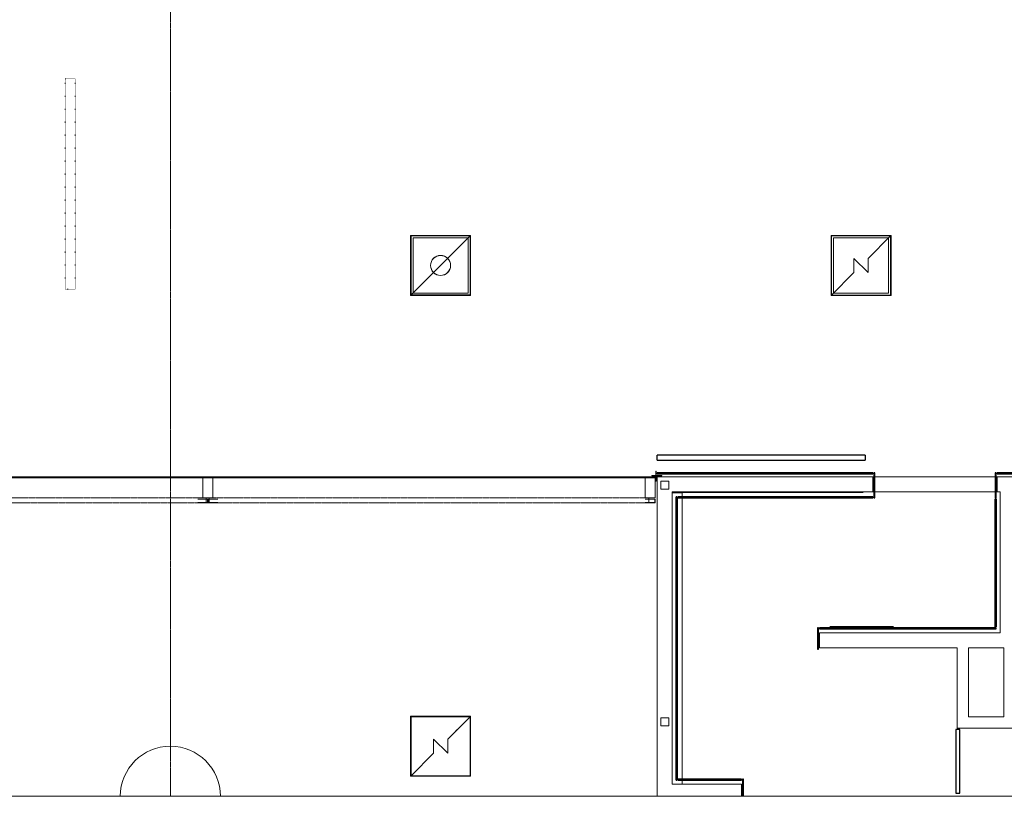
# Model space of a CAD drawing. Header units: millimetres. Extents: x 869791 to 957834, y 561000 to 598978.
# Tile 13 of 38: x 913136 to 922973, y 561000 to 568754. Entities that reach past the tile are written whole.
import ezdxf
from ezdxf.xclip import XClip

# ---------------------------------------------------------------- set-up
doc = ezdxf.new("R2010")
doc.units = ezdxf.units.MM
doc.header["$XCLIPFRAME"] = 2
for name, pattern in [('_T2 Dash', [6.35, 3.175, -3.175]), ('_T2 Grid Line', [22.225, 12.7, -3.175, 3.175, -3.175]), ('_T2 Overhead', [6.6, 4, -1, 0.6, -1]), ('Dash', [6.35, 3.175, -3.175]), ('Dot Signage', [2, 0, -1, 0, -1])]:
    doc.linetypes.add(name, pattern=pattern)
doc.layers.add('$AUDIT_BAD_LAYER1', color=7, linetype='Continuous')
for name, color, linetype, lineweight in [('0-1', 7, 'Continuous', 5), ('A2-1', 7, '_T2 Overhead', 5), ('A2-3', 7, 'Continuous', 9), ('A2-DOR-1', 7, '_T2 Overhead', 5), ('A2-DOR-3', 7, '_T2 Dash', 5), ('A222-1', 7, 'Continuous', 9), ('A222-3', 7, '_T2 Overhead', 5), ('A24', 7, 'Continuous', 5), ('A24-2', 7, 'Continuous', 9), ('A254', 7, 'Continuous', 5), ('A281-1-1', 7, '_T2 Overhead', 5), ('A822-1', 7, '_T2 Grid Line', 5), ('A852-TYNN', 7, 'Continuous', 5), ('A856-1', 7, '_T2 Overhead', 5), ('A864', 7, 'Continuous', 5), ('A864-1', 7, '_T2 Overhead', 5), ('Imports in Families', 7, 'Continuous', 5)]:
    doc.layers.add(name, color=color, linetype=linetype, lineweight=lineweight)
doc.layers.add('A856-2', color=7, linetype='Dot Signage', lineweight=5, true_color=0x232323)

# ---------------------------------------------------------------- blocks, each defined once
blk = doc.blocks.new('B222 - Betong - Sirkulær - B222 - Betong - ø1000 mm-38636697-19447-aa-tof-20-3000')
at = {"layer": 'A222-1'}
for start, end in [(360, 180), (180, 360)]:
    blk.add_arc((0, 0), 500, start, end, dxfattribs=at)
blk = doc.blocks.new('A232 - Gulvluke_Installasjonsgulv - A253 - Gulvluke - Installasjonsgulv-65412504-19447-aa-tof-20-3000')
at = {"layer": 'A864'}
for p, q in [((300, 300), (-300, 300)), ((-300, 300), (-300, -300)), ((300, -300), (300, 300)), ((-295, -295), (-295, 295)), ((-295, 295), (295, 295)), ((295, 295), (70.7, 70.7)), ((295, 295), (295, -295)), ((-70.7, 70.7), (-70.7, -70.7)), ((70.7, -70.7), (-70.7, 70.7)), ((70.7, -70.7), (70.7, 70.7)), ((-70.7, -70.7), (-295, -295)), ((295, -295), (-295, -295)), ((-300, -300), (300, -300))]:
    blk.add_line(p, q, dxfattribs=at)
blk = doc.blocks.new('A242 - kemmlit NiUU K vegger - A245 - SV-V01-54984914-19447-aa-tof-20-3000')
at = {"layer": '$AUDIT_BAD_LAYER1'}
for p, q in [((317.9, 0), (-317.9, 0)), ((-317.9, 0), (-317.9, -38)), ((317.9, -38), (317.9, 0)), ((-317.9, -38), (317.9, -38))]:
    blk.add_line(p, q, dxfattribs=at)
blk = doc.blocks.new('B222 - HUP - B222 - HUP - 200 x 100 x 8-V317-19447-aa-tof-20-3000')
at = {"layer": 'A222-1'}
for p, q in [((-50, 100), (50, 100)), ((-50, -100), (-50, 100)), ((-50, -100), (-50, 100)), ((-50, 100), (50, 100)), ((50, 100), (50, -100)), ((50, 100), (50, -100)), ((50, -100), (-50, -100)), ((50, -100), (-50, -100))]:
    blk.add_line(p, q, dxfattribs=at)
blk = doc.blocks.new('B222 - HUP - B222 - HUP - 200 x 100 x 8-61912829-19447-aa-tof-20-3000')
at = {"layer": 'A222-1'}
for p, q in [((-50, 100), (50, 100)), ((-50, -100), (-50, 100)), ((-50, -100), (-50, 100)), ((-50, 100), (50, 100)), ((50, 100), (50, -100)), ((50, 100), (50, -100)), ((50, -100), (-50, -100)), ((50, -100), (-50, -100))]:
    blk.add_line(p, q, dxfattribs=at)
blk = doc.blocks.new('B222 - HUP - B222 - HUP - 80 x 80 x 6_3 mm-61478675-19447-aa-tof-20-3000')
at = {"layer": 'A222-1'}
for p, q in [((-40, 40), (40, 40)), ((-40, -40), (-40, 40)), ((-40, -40), (-40, 40)), ((-40, 40), (40, 40)), ((40, 40), (40, -40)), ((40, 40), (40, -40)), ((40, -40), (-40, -40)), ((40, -40), (-40, -40))]:
    blk.add_line(p, q, dxfattribs=at)
blk = doc.blocks.new('System Panel - A245 - KL-S01 - Veggkledning metallplate sokkel - IGK - 10mm-55057269-19447-aa-tof-20-3000')
at = {"layer": '$AUDIT_BAD_LAYER1'}
for p, q in [((-638.8, 0), (638.8, 0)), ((-638.8, 0), (-638.8, -10)), ((638.8, -10), (-638.8, -10)), ((638.8, 0), (638.8, -10))]:
    blk.add_line(p, q, dxfattribs=at)
blk = doc.blocks.new('System Panel - A245 - KL-S01 - Veggkledning metallplate sokkel - IGK - 10mm-60278323-19447-aa-tof-20-3000')
at = {"layer": '$AUDIT_BAD_LAYER1'}
for p, q in [((-883, 0), (0, 0)), ((-883, 0), (-883, -10)), ((0, 0), (883, 0)), ((0, 0), (0, -10)), ((0, 0), (0, -10)), ((883, 0), (883, -10)), ((0, -10), (-883, -10)), ((883, -10), (0, -10))]:
    blk.add_line(p, q, dxfattribs=at)
blk = doc.blocks.new('System Panel - A245 - KL-S01 - Veggkledning metallplate sokkel - IGK - 10mm-55057247-19447-aa-tof-20-3000')
at = {"layer": '$AUDIT_BAD_LAYER1'}
for p, q in [((-1413.9, 10), (21.6, 10)), ((-1413.9, 10), (-1413.9, 0)), ((21.6, 10), (1413.9, 10)), ((21.6, 10), (21.6, 0)), ((21.6, 10), (21.6, 0)), ((1413.9, 10), (1413.9, 0)), ((21.6, 0), (-1413.9, 0)), ((1413.9, 0), (21.6, 0))]:
    blk.add_line(p, q, dxfattribs=at)
blk = doc.blocks.new('System Panel - A245 - KL-S01 - Veggkledning metallplate sokkel - IGK - 10mm-55057243-19447-aa-tof-20-3000')
at = {"layer": '$AUDIT_BAD_LAYER1'}
for p, q in [((106.25, 0), (-106.25, 0)), ((-106.25, 0), (-106.25, -10)), ((106.25, -10), (106.25, 0)), ((-106.25, -10), (106.25, -10))]:
    blk.add_line(p, q, dxfattribs=at)
blk = doc.blocks.new('System Panel - A245 - KL-S01 - Veggkledning metallplate sokkel - IGK - 10mm-53255808-19447-aa-tof-20-3000')
at = {"layer": '$AUDIT_BAD_LAYER1'}
for p, q in [((124.9, 10), (-124.9, 10)), ((-124.9, 10), (-124.9, 0)), ((124.9, 0), (124.9, 10)), ((-124.9, 0), (124.9, 0))]:
    blk.add_line(p, q, dxfattribs=at)
blk = doc.blocks.new('System Panel - A245 - KL-S01 - Veggkledning metallplate sokkel - IGK - 10mm-53255792-19447-aa-tof-20-3000')
at = {"layer": '$AUDIT_BAD_LAYER1'}
for p, q in [((124.9, 0), (-124.9, 0)), ((-124.9, 0), (-124.9, -10)), ((-124.9, -10), (124.9, -10)), ((124.9, -10), (124.9, 0))]:
    blk.add_line(p, q, dxfattribs=at)
blk = doc.blocks.new('System Panel - A245 - KL-S01 - Veggkledning metallplate sokkel - IGK - 10mm-55057235-19447-aa-tof-20-3000')
at = {"layer": '$AUDIT_BAD_LAYER1'}
for p, q in [((106.25, 10), (-106.25, 10)), ((-106.25, 10), (-106.25, 0)), ((-106.25, 0), (106.25, 0)), ((106.25, 0), (106.25, 10))]:
    blk.add_line(p, q, dxfattribs=at)
blk = doc.blocks.new('System Panel - A245 - KL-G07_2 - Veggkledning glasspanel-55055440-19447-aa-tof-20-3000')
at = {"layer": '$AUDIT_BAD_LAYER1'}
for p, q in [((717.7, 10), (-717.7, 10)), ((-717.7, 10), (-717.7, 0)), ((717.7, 0), (717.7, 10)), ((-717.7, 0), (717.7, 0))]:
    blk.add_line(p, q, dxfattribs=at)
blk = doc.blocks.new('System Panel - A245 - KL-G07_2 - Veggkledning glasspanel-55057249-19447-aa-tof-20-3000')
at = {"layer": '$AUDIT_BAD_LAYER1'}
for p, q in [((696.2, 10), (-696.2, 10)), ((-696.2, 10), (-696.2, 0)), ((696.2, 0), (696.2, 10)), ((-696.2, 0), (696.2, 0))]:
    blk.add_line(p, q, dxfattribs=at)
blk = doc.blocks.new('System Panel - A245 - KL-S01 - Veggkledning metallplate sokkel - IGK - 10mm-60253555-19447-aa-tof-20-3000')
at = {"layer": '$AUDIT_BAD_LAYER1'}
for p, q in [((-973, 10), (0, 10)), ((-973, 10), (-973, 0)), ((0, 0), (-973, 0)), ((0, 10), (973, 10)), ((0, 10), (0, 0)), ((0, 10), (0, 0)), ((973, 0), (0, 0)), ((973, 10), (973, 0))]:
    blk.add_line(p, q, dxfattribs=at)
blk = doc.blocks.new('System Panel - A245 - KL-G07_2 - Veggkledning glasspanel-60253554-19447-aa-tof-20-3000')
at = {"layer": '$AUDIT_BAD_LAYER1'}
for p, q in [((486.5, 10), (-486.5, 10)), ((-486.5, 10), (-486.5, 0)), ((-486.5, 0), (486.5, 0)), ((486.5, 0), (486.5, 10))]:
    blk.add_line(p, q, dxfattribs=at)
blk = doc.blocks.new('System Panel - A245 - KL-G07_2 - Veggkledning glasspanel-60278322-19447-aa-tof-20-3000')
at = {"layer": '$AUDIT_BAD_LAYER1'}
for p, q in [((441.5, 0), (-441.5, 0)), ((-441.5, 0), (-441.5, -10)), ((441.5, -10), (441.5, 0)), ((-441.5, -10), (441.5, -10))]:
    blk.add_line(p, q, dxfattribs=at)
blk = doc.blocks.new('System Panel - A245 - KL-G07_2 - Veggkledning glasspanel-55057271-19447-aa-tof-20-3000')
at = {"layer": '$AUDIT_BAD_LAYER1'}
for p, q in [((638.8, 0), (-638.8, 0)), ((-638.8, 0), (-638.8, -10)), ((638.8, -10), (638.8, 0)), ((-638.8, -10), (638.8, -10))]:
    blk.add_line(p, q, dxfattribs=at)
blk = doc.blocks.new('System Panel - A245 - KL-S01 - Veggkledning metallplate sokkel - IGK - 10mm-60253801-19447-aa-tof-20-3000')
at = {"layer": '$AUDIT_BAD_LAYER1'}
for p, q in [((-1077.5, 0), (0, 0)), ((-1077.5, 0), (-1077.5, -10)), ((0, 0), (1077.5, 0)), ((0, 0), (0, -10)), ((0, 0), (0, -10)), ((1077.5, 0), (1077.5, -10)), ((0, -10), (-1077.5, -10)), ((1077.5, -10), (0, -10))]:
    blk.add_line(p, q, dxfattribs=at)
blk = doc.blocks.new('System Panel - A245 - KL-S01 - Veggkledning metallplate sokkel - IGK - 10mm-55057277-19447-aa-tof-20-3000')
at = {"layer": '$AUDIT_BAD_LAYER1'}
for p, q in [((-316, 0), (316, 0)), ((-316, 0), (-316, -10)), ((316, -10), (-316, -10)), ((316, 0), (316, -10))]:
    blk.add_line(p, q, dxfattribs=at)
blk = doc.blocks.new('System Panel - A245 - KL-G07_2 - Veggkledning glasspanel-55057279-19447-aa-tof-20-3000')
at = {"layer": '$AUDIT_BAD_LAYER1'}
for p, q in [((316, 0), (-316, 0)), ((-316, 0), (-316, -10)), ((-316, -10), (316, -10)), ((316, -10), (316, 0))]:
    blk.add_line(p, q, dxfattribs=at)
blk = doc.blocks.new('System Panel - A245 - KL-G07_1 - Veggkledning glasspanel-60253803-19447-aa-tof-20-3000')
at = {"layer": '$AUDIT_BAD_LAYER1'}
for p, q in [((538.75, 0), (-538.75, 0)), ((-538.75, 0), (-538.75, -10)), ((538.75, -10), (538.75, 0)), ((-538.75, -10), (538.75, -10))]:
    blk.add_line(p, q, dxfattribs=at)
blk = doc.blocks.new('System Panel - A245 - KL-S01 - Veggkledning metallplate sokkel - IGK - 10mm-55328333-19447-aa-tof-20-3000')
at = {"layer": '$AUDIT_BAD_LAYER1'}
for p, q in [((-455.5, 0), (455.5, 0)), ((-455.5, 0), (-455.5, -10)), ((455.5, 0), (455.5, -10)), ((455.5, -10), (-455.5, -10))]:
    blk.add_line(p, q, dxfattribs=at)
blk = doc.blocks.new('System Panel - A245 - KL-G07_1 - Veggkledning glasspanel-55328434-19447-aa-tof-20-3000')
at = {"layer": '$AUDIT_BAD_LAYER1'}
for p, q in [((455.5, 0), (-455.5, 0)), ((-455.5, 0), (-455.5, -10)), ((455.5, -10), (455.5, 0)), ((-455.5, -10), (455.5, -10))]:
    blk.add_line(p, q, dxfattribs=at)
blk = doc.blocks.new('A275 - Lysskilt Pendel-Tak 3stk - A275 - LS-PT Trippel 2100x300mm-59687186-19447-aa-tof-20-3000')
at = {"layer": 'A856-2'}
for p, q in [((1050, 50), (-1050, 50)), ((-1050, 50), (-1050, -50)), ((1050, -50), (1050, 50)), ((1050, -50), (-1050, -50)), ((-1050, -50), (1050, -50))]:
    blk.add_line(p, q, dxfattribs=at)
blk = doc.blocks.new('A222 - Ekstrudert Aluminiumsprofil - Hjørneprofil - Hel - A222 - Ekstrudert Aluminiumsprofil-43369505-19447-aa-tof-20-3000')
at = {"layer": 'A222-1'}
for p, q in [((14, 19), (-40, 19)), ((-40, 19), (-40, 15)), ((-40, 15), (15, 15)), ((16, 60), (15, 60)), ((15, 60), (15, 20)), ((15, 15), (15, -40)), ((19, 20), (19, 57)), ((19, -40), (19, 14)), ((57, 19), (20, 19)), ((20, 15), (60, 15)), ((60, 15), (60, 16)), ((15, -40), (19, -40))]:
    blk.add_line(p, q, dxfattribs=at)
for centre, radius, start, end in [((14, 20), 0.983, 270, 0), ((16, 57), 2.95, 360, 90), ((20, 20), 0.999, 180, 270), ((20, 14), 1.03, 90, 180), ((57, 16), 2.99, 360, 90)]:
    blk.add_arc(centre, radius, start, end, dxfattribs=at)
blk = doc.blocks.new('A240 - PN_Herrer Høyre - PN_HERRER_dwg-V350-19447-aa-tof-20-3000')
at = {"layer": 'Imports in Families'}
for p, q in [((6603.2, 0), (6596.5, 0)), ((6596.5, 0), (6674, 0)), ((7220.7, 0), (7166.2, 0)), ((7232.7, 0), (7220.7, 0)), ((6798.4, 0), (6603.2, 0))]:
    blk.add_line(p, q, dxfattribs=at)
at = {"layer": 'Imports in Families', "flags": 128}
for points in [[(6798.4, 0), (6648.2, 0), (6832.8, 0), (6935.4, 0), (6935.7, 0), (7039.4, 0), (7224.4, 0), (7069.1, 0)], [(6674, 0), (6674.9, 0), (6675.8, 0), (6676.6, 0), (6677.4, 0), (6678.2, 0), (6679, 0), (6679.8, 0), (6680.5, 0), (6682, 0), (6683.5, 0), (6684.9, 0), (6686.3, 0), (6687.6, 0), (6689, 0), (6691.7, 0), (6697.2, 0), (6798.4, 0)], [(7069.1, 0), (7114.5, 0), (7113.9, 0), (7113.9, 0), (7114, 0), (7114.1, 0), (7114.2, 0), (7114.3, 0), (7114.5, 0), (7114.7, 0), (7114.9, 0), (7115.2, 0), (7115.5, 0), (7115.8, 0), (7116.1, 0), (7116.5, 0), (7116.8, 0), (7117.3, 0), (7117.7, 0), (7118.2, 0), (7118.7, 0), (7119.2, 0), (7119.7, 0), (7120.3, 0), (7120.9, 0), (7121.5, 0), (7122.1, 0), (7122.8, 0), (7123.5, 0), (7124.2, 0), (7124.9, 0), (7125.7, 0), (7126.5, 0), (7127.3, 0), (7128.1, 0), (7129, 0), (7129.8, 0), (7130.7, 0), (7131.7, 0), (7132.6, 0), (7133.6, 0), (7134.5, 0), (7135.5, 0), (7136.6, 0), (7137.6, 0), (7138.7, 0), (7139.8, 0), (7140.9, 0), (7142, 0), (7143.1, 0), (7144.3, 0), (7145.5, 0), (7146.7, 0), (7147.9, 0), (7149.2, 0), (7150.4, 0), (7151.7, 0), (7153, 0), (7154.3, 0), (7155.6, 0), (7157, 0), (7158.3, 0), (7159.7, 0), (7161.1, 0), (7162.5, 0), (7164, 0), (7165.4, 0), (7166.9, 0), (7168.4, 0), (7170, 0), (7171.5, 0), (7173, 0), (7174.5, 0), (7176, 0), (7177.4, 0), (7178.9, 0), (7180.4, 0), (7181.8, 0), (7183.3, 0), (7184.7, 0), (7186.2, 0), (7187.6, 0), (7189, 0), (7190.4, 0), (7191.8, 0), (7193.2, 0), (7194.5, 0), (7195.9, 0), (7197.2, 0), (7198.5, 0), (7199.8, 0), (7201.1, 0), (7202.4, 0), (7203.6, 0), (7204.8, 0), (7206.1, 0), (7207.3, 0), (7208.4, 0), (7209.6, 0), (7210.7, 0), (7211.8, 0), (7212.9, 0), (7214, 0), (7215, 0), (7216.1, 0), (7217.1, 0), (7218, 0), (7219, 0), (7219.9, 0), (7220.8, 0), (7221.7, 0), (7222.5, 0), (7223.4, 0), (7224.1, 0), (7224.9, 0), (7225.6, 0), (7226.3, 0), (7227, 0), (7227.7, 0), (7228.3, 0), (7228.8, 0), (7229.4, 0), (7229.9, 0), (7230.4, 0), (7230.8, 0), (7231.2, 0), (7231.6, 0), (7231.9, 0), (7232.2, 0), (7232.5, 0), (7232.7, 0)], [(7232.8, 0), (7232.7, 0), (7232.7, 0)], [(7232.8, 0), (7232.8, 0), (7232.8, 0)]]:
    blk.add_lwpolyline(points, dxfattribs=at)
blk = doc.blocks.new('A240 - PN_Herrer Høyre - A240 - PN_Herrer Høyre-V351-19447-aa-tof-20-3000')
at = {"extrusion": (0, 0, -1), "zscale": -1}
blk.add_blockref('A240 - PN_Herrer Høyre - PN_HERRER_dwg-V350-19447-aa-tof-20-3000', (-7134.7, -109), dxfattribs=at)
blk = doc.blocks.new('A233 - Rulleport - A233 - RI_AAO - 4420 x 2500-72972511-19447-aa-tof-20-3000')
at = {"layer": 'A2-DOR-3'}
for p, q in [((-2195, -100), (-2195, -150)), ((-2195, -150), (2195, -150)), ((2160, -100), (-2159, -100)), ((2195, -150), (2195, -100))]:
    blk.add_line(p, q, dxfattribs=at)
blk = doc.blocks.new('A233 - Rulleport - A233 - RI_AAO - 4420 x 2500-72972490-19447-aa-tof-20-3000')
at = {"layer": 'A2-DOR-3'}
for p, q in [((-2195, 100), (-2195, 150)), ((-2195, 150), (2195, 150)), ((2159, 100), (-2160, 100)), ((2195, 150), (2195, 100))]:
    blk.add_line(p, q, dxfattribs=at)
blk = doc.blocks.new('A247 - Fendring - A247 Fendring - FE-S13 - Avviser_ montert m_ brakett_ fotplate nedfrest i installasjonsgulv_ 1 rør Ø_49 mm-70399185-19447-aa-tof-20-3000')
at = {"layer": '$AUDIT_BAD_LAYER1'}
for p, q in [((2078.4, 24.2), (0, 24.2)), ((0, -24.2), (0, 24.2)), ((2078.4, 24.2), (2078.4, -24.2)), ((0, -24.2), (2078.4, -24.2))]:
    blk.add_line(p, q, dxfattribs=at)
blk = doc.blocks.new('A247 - Fendring - A247 Fendring - FE-S06 - Avviser_ personsikring_ 2 rør Ø_45 mm h1_900 h2_150-70399186-19447-aa-tof-20-3000')
at = {"layer": '$AUDIT_BAD_LAYER1'}
for p in [(1902.2, 24.2), (0, 21)]:
    blk.add_line(p, (0, 24.2), dxfattribs=at)
blk = doc.blocks.new('A36 - Føringsskinner rullegitter - A36 - Føringsskinner rullegitter-62505795-19447-aa-tof-20-3000')
at = {"layer": 'A2-3'}
for p, q in [((-19, 50), (-19, -50)), ((19, 50), (-19, 50)), ((-17, -50), (-17, 48)), ((-17, 48), (17, 48)), ((17, 48), (17, -50)), ((19, -50), (19, 50)), ((-19, -50), (-17, -50)), ((17, -50), (19, -50))]:
    blk.add_line(p, q, dxfattribs=at)
blk = doc.blocks.new('A36 - Føringsskinner rullegitter - A36 - Føringsskinner rullegitter-62504514-19447-aa-tof-20-3000')
at = {"layer": 'A2-3'}
for p, q in [((-19, 50), (-19, -50)), ((-17, 50), (-19, 50)), ((-17, -48), (-17, 50)), ((19, 50), (17, 50)), ((17, 50), (17, -48)), ((19, -50), (19, 50)), ((-19, -50), (19, -50)), ((17, -48), (-17, -48))]:
    blk.add_line(p, q, dxfattribs=at)
blk = doc.blocks.new('A253 - Gulvluke_varmefordeler - A253 - GulvLuke - Varmefordeler-V493-19447-aa-tof-20-3000')
at = {"layer": 'A864'}
for p, q in [((300, 300), (-300, 300)), ((-300, 300), (-300, -300)), ((300, -300), (300, 300)), ((-295, -295), (-295, 295)), ((-295, 295), (295, 295)), ((293.9, 293.9), (-294.7, -294.7)), ((295, 295), (295, -295)), ((295, -295), (-295, -295)), ((-300, -300), (300, -300))]:
    blk.add_line(p, q, dxfattribs=at)
blk.add_circle((0, 0), 100, dxfattribs=at)
blk = doc.blocks.new('A232 - Gulvluke_Installasjonsgulv - A253 - Gulvluke - Installasjonsgulv-V595-19447-aa-tof-20-3000')
at = {"layer": 'A864'}
for p, q in [((300, 300), (213.9, 300)), ((300, -300), (300, 300)), ((295, 295), (213.9, 213.9)), ((213.9, 295), (295, 295)), ((295, 295), (295, -295)), ((-300, 180.9), (-300, 152.9)), ((-295, 152.9), (-295, 180.9)), ((180.9, 180.9), (152.9, 152.9)), ((295, -295), (213.9, -295)), ((213.9, -300), (300, -300))]:
    blk.add_line(p, q, dxfattribs=at)
blk = doc.blocks.new('A253 - Gulvluke_varmefordeler - A253 - GulvLuke - Varmefordeler-V596-19447-aa-tof-20-3000')
at = {"layer": 'A864'}
for p, q in [((300, 300), (-300, 300)), ((-300, 300), (-300, -300)), ((300, -300), (300, 300)), ((-295, -295), (-295, 295)), ((-295, 295), (295, 295)), ((294.7, 294.7), (-293.9, -293.9)), ((295, 295), (295, -295)), ((295, -295), (-295, -295)), ((-300, -300), (300, -300))]:
    blk.add_line(p, q, dxfattribs=at)
blk.add_circle((0, 0), 100, dxfattribs=at)
blk = doc.blocks.new('gmtio-a-200-1-0001_rvt-1-19447-aa-tof-20-3000')
at = {"layer": 'A24'}
for p, q in [((590018.5, 564190), (591258.5, 564190)), ((591258.5, 564040), (590018.5, 564040))]:
    blk.add_line(p, q, dxfattribs=at)
at = {"layer": 'A24-2'}
for p, q in [((590018.5, 564190), (587863.5, 564190)), ((587863.5, 564190), (587863.5, 564040)), ((590018.5, 564040), (590018.5, 564190)), ((592119, 564190), (591258.5, 564190)), ((591258.5, 564190), (591258.5, 564040)), ((587863.5, 564040), (587863.5, 561122.5)), ((588013.5, 564040), (590018.5, 564040)), ((588013.5, 561122.5), (588013.5, 564040)), ((591258.5, 564040), (591289, 564040)), ((591289, 564040), (591289, 562632.5)), ((591289, 562632.5), (589483.5, 562632.5)), ((589483.5, 562632.5), (589483.5, 562482.5)), ((589483.5, 562482.5), (590860, 562482.5)), ((590860, 562482.5), (590860, 561680)), ((590972.5, 562482.5), (591289, 562482.5)), ((590972.5, 561792.5), (590972.5, 562482.5)), ((591289, 562482.5), (591326.5, 562482.5)), ((591326.5, 562482.5), (591326.5, 561792.5)), ((591326.5, 561792.5), (590972.5, 561792.5)), ((590860, 561680), (590972.5, 561680)), ((590972.5, 561680), (591440.3, 561680)), ((587863.5, 561122.5), (587863.5, 554780)), ((588113.5, 561122.5), (588013.5, 561122.5)), ((588705.5, 561122.5), (588113.5, 561122.5)), ((588705.5, 560972.5), (588705.5, 561122.5))]:
    blk.add_line(p, q, dxfattribs=at)
at = {"layer": 'A254'}
for p, q in [((578905.5, 564190), (587863.5, 564190)), ((583324.5, 564180), (581000, 564180)), ((587743.5, 564180), (583424.5, 564180)), ((587863.5, 564180), (587843.5, 564180)), ((590018.5, 564190), (591258.5, 564190)), ((588018.5, 564030), (588113.5, 564030)), ((588113.5, 564039.9), (588113.5, 561122.5)), ((591258.5, 564040), (590018.5, 564040))]:
    blk.add_line(p, q, dxfattribs=at)
at = {"layer": 'A864'}
for p, q in [((585975, 566574.7), (585425, 566574.7)), ((585425, 566574.7), (585425, 566024.9)), ((585975, 566024.9), (585975, 566574.7)), ((590175, 566574.7), (589625, 566574.7)), ((589625, 566574.7), (589625, 566024.9)), ((590175, 566024.9), (590175, 566574.7)), ((589829.3, 566370.6), (589829.3, 566229.2)), ((589970.7, 566229.2), (589829.3, 566370.6)), ((589970.7, 566229.2), (589970.7, 566370.6)), ((585425, 566024.9), (585975, 566024.9)), ((589625, 566024.9), (590175, 566024.9))]:
    blk.add_line(p, q, dxfattribs=at)
blk.add_circle((585700, 566299.9), 100, dxfattribs=at)
at = {"layer": '$AUDIT_BAD_LAYER1'}
for name, p, rotation in [('System Panel - A245 - KL-S01 - Veggkledning metallplate sokkel - IGK - 10mm-60253801-19447-aa-tof-20-3000', (588941, 564220), 180), ('System Panel - A245 - KL-G07_1 - Veggkledning glasspanel-60253803-19447-aa-tof-20-3000', (588402.2, 564220), 180), ('System Panel - A245 - KL-G07_1 - Veggkledning glasspanel-60253803-19447-aa-tof-20-3000', (589479.7, 564220), 180), ('System Panel - A245 - KL-S01 - Veggkledning metallplate sokkel - IGK - 10mm-53255792-19447-aa-tof-20-3000', (590029.4, 564105), 90), ('System Panel - A245 - KL-S01 - Veggkledning metallplate sokkel - IGK - 10mm-53255808-19447-aa-tof-20-3000', (591249, 564105), 90), ('System Panel - A245 - KL-S01 - Veggkledning metallplate sokkel - IGK - 10mm-55328333-19447-aa-tof-20-3000', (591714, 564220), 180), ('System Panel - A245 - KL-G07_1 - Veggkledning glasspanel-55328434-19447-aa-tof-20-3000', (591714, 564220), 180), ('System Panel - A245 - KL-S01 - Veggkledning metallplate sokkel - IGK - 10mm-55057247-19447-aa-tof-20-3000', (588053.5, 562576.4), 270), ('System Panel - A245 - KL-G07_2 - Veggkledning glasspanel-55055440-19447-aa-tof-20-3000', (588053.5, 563272.6), 270), ('System Panel - A245 - KL-S01 - Veggkledning metallplate sokkel - IGK - 10mm-60253555-19447-aa-tof-20-3000', (589046.5, 563990.4), 180), ('System Panel - A245 - KL-G07_2 - Veggkledning glasspanel-60253554-19447-aa-tof-20-3000', (588560, 563990.4), 180), ('System Panel - A245 - KL-G07_2 - Veggkledning glasspanel-60253554-19447-aa-tof-20-3000', (589532.9, 563990.4), 180), ('System Panel - A245 - KL-S01 - Veggkledning metallplate sokkel - IGK - 10mm-55057269-19447-aa-tof-20-3000', (591249.4, 563331.3), 270), ('System Panel - A245 - KL-G07_2 - Veggkledning glasspanel-55057271-19447-aa-tof-20-3000', (591249.4, 563331.3), 270), ('System Panel - A245 - KL-S01 - Veggkledning metallplate sokkel - IGK - 10mm-55057235-19447-aa-tof-20-3000', (589473.5, 562576.2), 90), ('System Panel - A245 - KL-S01 - Veggkledning metallplate sokkel - IGK - 10mm-60278323-19447-aa-tof-20-3000', (590366.5, 562672.5), 180), ('System Panel - A245 - KL-G07_2 - Veggkledning glasspanel-60278322-19447-aa-tof-20-3000', (589925, 562672.5), 180), ('System Panel - A245 - KL-G07_2 - Veggkledning glasspanel-60278322-19447-aa-tof-20-3000', (590807.9, 562672.5), 180), ('System Panel - A245 - KL-G07_2 - Veggkledning glasspanel-55057249-19447-aa-tof-20-3000', (588053.5, 561858.7), 270), ('A242 - kemmlit NiUU K vegger - A245 - SV-V01-54984914-19447-aa-tof-20-3000', (590847.5, 561349.6), 90), ('System Panel - A245 - KL-S01 - Veggkledning metallplate sokkel - IGK - 10mm-55057277-19447-aa-tof-20-3000', (588389.5, 561162.5), 180), ('System Panel - A245 - KL-G07_2 - Veggkledning glasspanel-55057279-19447-aa-tof-20-3000', (588389.5, 561162.5), 180), ('System Panel - A245 - KL-S01 - Veggkledning metallplate sokkel - IGK - 10mm-55057243-19447-aa-tof-20-3000', (588715.5, 561066.2), 90)]:
    blk.add_blockref(name, p, dxfattribs=dict(at, rotation=rotation))
at = {"layer": 'A2-1'}
for name, p, rotation in [('A36 - Føringsskinner rullegitter - A36 - Føringsskinner rullegitter-62505795-19447-aa-tof-20-3000', (583324.5, 563949), 270), ('A36 - Føringsskinner rullegitter - A36 - Føringsskinner rullegitter-62504514-19447-aa-tof-20-3000', (583424.5, 563949), 270), ('A36 - Føringsskinner rullegitter - A36 - Føringsskinner rullegitter-62505795-19447-aa-tof-20-3000', (587793.5, 563949), 270), ('A240 - PN_Herrer Høyre - A240 - PN_Herrer Høyre-V351-19447-aa-tof-20-3000', (590125.8, 562587.5), 180)]:
    blk.add_blockref(name, p, dxfattribs=dict(at, rotation=rotation))
at = {"layer": 'A2-DOR-1'}
blk.add_blockref('A233 - Rulleport - A233 - RI_AAO - 4420 x 2500-72972511-19447-aa-tof-20-3000', (581164.5, 564080), dxfattribs=at)
at = {"layer": 'A2-DOR-1', "rotation": 180}
blk.add_blockref('A233 - Rulleport - A233 - RI_AAO - 4420 x 2500-72972490-19447-aa-tof-20-3000', (585583.5, 564080), dxfattribs=at)
at = {"layer": 'A222-3'}
for name, p, rotation in [('A222 - Ekstrudert Aluminiumsprofil - Hjørneprofil - Hel - A222 - Ekstrudert Aluminiumsprofil-43369505-19447-aa-tof-20-3000', (587868.5, 564185), 90), ('B222 - HUP - B222 - HUP - 80 x 80 x 6_3 mm-61478675-19447-aa-tof-20-3000', (587938.5, 564105), 180), ('B222 - HUP - B222 - HUP - 80 x 80 x 6_3 mm-61478675-19447-aa-tof-20-3000', (587938.5, 561742.5), 180)]:
    blk.add_blockref(name, p, dxfattribs=dict(at, rotation=rotation))
for name, p in [('B222 - HUP - B222 - HUP - 200 x 100 x 8-61912829-19447-aa-tof-20-3000', (583374.5, 564080)), ('B222 - HUP - B222 - HUP - 200 x 100 x 8-V317-19447-aa-tof-20-3000', (587793.5, 564080)), ('B222 - Betong - Sirkulær - B222 - Betong - ø1000 mm-38636697-19447-aa-tof-20-3000', (583000, 561000))]:
    blk.add_blockref(name, p, dxfattribs=at)
at = {"layer": 'A281-1-1', "rotation": 180}
for name, p in [('A247 - Fendring - A247 Fendring - FE-S13 - Avviser_ montert m_ brakett_ fotplate nedfrest i installasjonsgulv_ 1 rør Ø_49 mm-70399185-19447-aa-tof-20-3000', (589941.6, 564381.5)), ('A247 - Fendring - A247 Fendring - FE-S06 - Avviser_ personsikring_ 2 rør Ø_45 mm h1_900 h2_150-70399186-19447-aa-tof-20-3000', (589920.7, 564060.5))]:
    blk.add_blockref(name, p, dxfattribs=at)
at = {"layer": 'A856-1', "rotation": 270}
blk.add_blockref('A275 - Lysskilt Pendel-Tak 3stk - A275 - LS-PT Trippel 2100x300mm-59687186-19447-aa-tof-20-3000', (582000, 567115), dxfattribs=at)
at = {"layer": 'A864-1'}
for name, p in [('A253 - Gulvluke_varmefordeler - A253 - GulvLuke - Varmefordeler-V493-19447-aa-tof-20-3000', (585699.7, 566301)), ('A253 - Gulvluke_varmefordeler - A253 - GulvLuke - Varmefordeler-V596-19447-aa-tof-20-3000', (585700, 566299.9)), ('A232 - Gulvluke_Installasjonsgulv - A253 - Gulvluke - Installasjonsgulv-65412504-19447-aa-tof-20-3000', (589900, 566299.9)), ('A232 - Gulvluke_Installasjonsgulv - A253 - Gulvluke - Installasjonsgulv-V595-19447-aa-tof-20-3000', (585700, 561500)), ('A232 - Gulvluke_Installasjonsgulv - A253 - Gulvluke - Installasjonsgulv-65412504-19447-aa-tof-20-3000', (585700, 561500))]:
    blk.add_blockref(name, p, dxfattribs=at)

msp = doc.modelspace()

# ---------------------------------------------------------------- linework, layer by layer
at = {"layer": 'A822-1'}
for p, q in [((914641.3, 561000), (914641.3, 596498.8)), ((869791.3, 561000), (957833.9, 561000))]:
    msp.add_line(p, q, dxfattribs=at)
at = {"layer": 'A852-TYNN'}
msp.add_lwpolyline([(957833.9, 596498.8), (869791.3, 596498.8), (869791.3, 561000), (957833.9, 561000)], close=True, dxfattribs=at)
at = {"layer": 'A852-TYNN', "linetype": 'Dash', "ltscale": 100}
msp.add_lwpolyline([(919503.3, 561000), (919503.3, 564190), (910105.6, 564190), (909130.3, 561000)], dxfattribs=at)
at = {"layer": 'A852-TYNN'}
msp.add_lwpolyline([(919503.3, 561000), (919503.3, 564190), (910105.6, 564190), (909130.3, 561000)], dxfattribs=at)
msp.add_arc((914641.3, 561000), 500, 0, 180, dxfattribs=at)

# ---------------------------------------------------------------- block references
at = {"layer": '0-1'}
ref = msp.add_blockref('gmtio-a-200-1-0001_rvt-1-19447-aa-tof-20-3000', (331641.3, 0), dxfattribs=at)
XClip(ref).set_block_clipping_path([(538149.9999999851, 560999.9999999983), (626192.6181362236, 596498.7507570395)])

doc.saveas('drawing.dxf')
